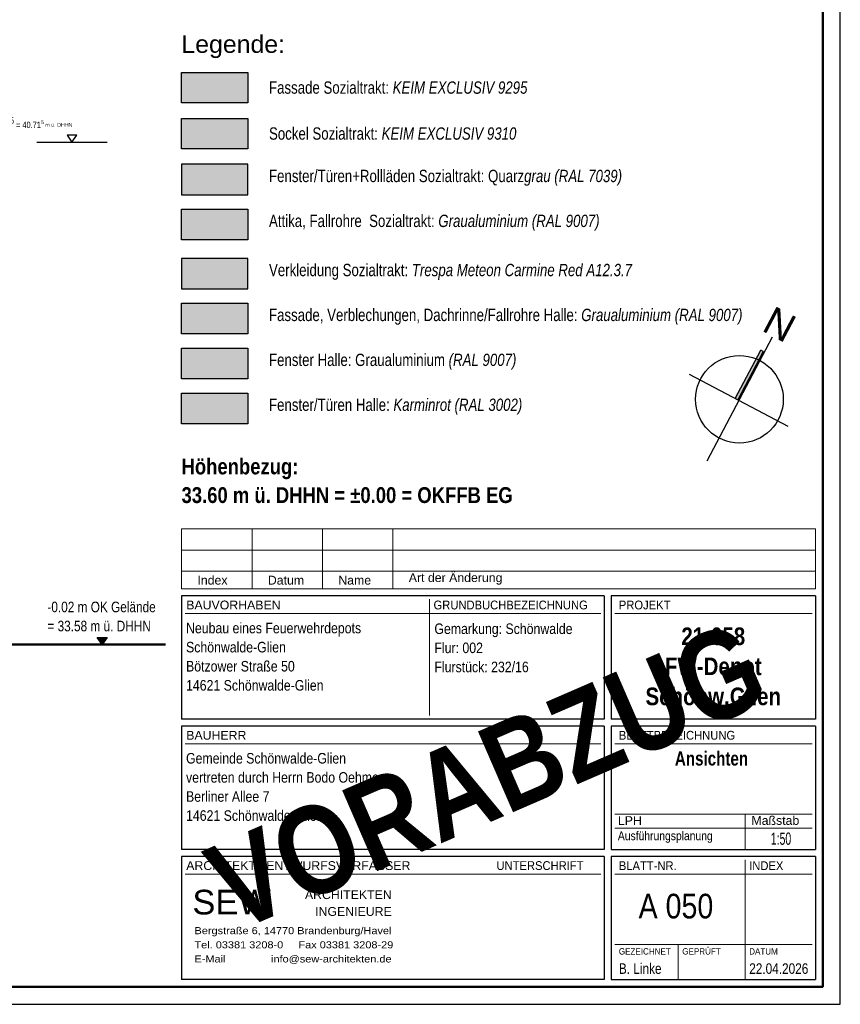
# Model space of a CAD drawing. Header units: metres. Extents: x 1169 to 1496, y -112 to 50.
# Tile 174 of 256: x 1385 to 1397, y -88 to -74. Entities that reach past the tile are written whole.
import ezdxf

# ---------------------------------------------------------------- set-up
doc = ezdxf.new("R2010")
doc.units = ezdxf.units.M
doc.linetypes.add('AUSGEZOGEN', pattern=[0])
for name, color, linetype, lineweight in [('XR$1$Beschriften', 4, 'AUSGEZOGEN', 13), ('XR$1$Dachhaut', 4, 'AUSGEZOGEN', 13), ('XR$1$Fenster', 3, 'AUSGEZOGEN', 18), ('XR$1$Legende', 4, 'AUSGEZOGEN', 13), ('XR$1$Muster', 4, 'AUSGEZOGEN', 13), ('XR$1$Möblierung', 4, 'AUSGEZOGEN', 13), ('XR$1$STANDARD_1', 7, 'AUSGEZOGEN', 25), ('XR$1$Text 1_100', 3, 'AUSGEZOGEN', 18), ('XR$1$Wand', 1, 'AUSGEZOGEN', 50), ('XR$2$Maßlinie 1_50', 7, 'AUSGEZOGEN', 25), ('XR$2$Text 1_100', 3, 'AUSGEZOGEN', 18), ('XR$2$Wegeflächen', 4, 'AUSGEZOGEN', 13)]:
    doc.layers.add(name, color=color, linetype=linetype, lineweight=lineweight)
doc.styles.add('ARIAL', font='arial.ttf')

# ---------------------------------------------------------------- blocks, each defined once
blk = doc.blocks.new('COMPLEXOBJECT_13')
at = {"layer": 'XR$1$Muster', "linetype": 'AUSGEZOGEN', "lineweight": 25, "transparency": 33554687}
blk.add_hatch(color=250, dxfattribs=at).paths.add_polyline_path([(1395.487, -79.032), (1395.851, -78.343), (1395.814, -78.324), (1395.45, -79.013)])
at = {"layer": 'XR$1$Dachhaut', "color": 250, "linetype": 'AUSGEZOGEN', "lineweight": 25, "transparency": 33554687}
for p, q in [((1395.851, -78.343), (1395.814, -78.324)), ((1395.487, -79.032), (1395.45, -79.013))]:
    blk.add_line(p, q, dxfattribs=at)
at = {"layer": 'XR$1$Text 1_100', "color": 5, "linetype": 'AUSGEZOGEN', "lineweight": 25, "transparency": 33554687}
for p, q in [((1395.976, -78.143), (1395.047, -79.902)), ((1395.45, -79.013), (1395.814, -78.324)), ((1395.851, -78.343), (1395.487, -79.032)), ((1396.204, -79.411), (1394.801, -78.67))]:
    blk.add_line(p, q, dxfattribs=at)
blk.add_circle((1395.512, -79.023), 0.622, dxfattribs=at)
at = {"layer": 'XR$1$Beschriften', "color": 52, "linetype": 'AUSGEZOGEN', "lineweight": 13, "transparency": 33554687, "insert": (1395.812, -78.042), "char_height": 0.4, "width": 0.60543, "attachment_point": 7, "rotation": 332.1639, "style": 'ARIAL'}
blk.add_mtext('\\W0.99;N', dxfattribs=at)
blk = doc.blocks.new('NSY145')
at = {"color": 0, "linetype": 'ByBlock', "lineweight": -2}
for p, q in [((-0.035, 0.05), (0, 0.05)), ((0, 0), (-0.035, 0.05)), ((0.0302, 0.0475), (-0.0302, 0.0475)), ((-0.0302, 0.0475), (0, 0.0044)), ((-0.0254, 0.045), (0, 0.045)), ((0, 0.0087), (-0.0254, 0.045)), ((0.0206, 0.0425), (-0.0206, 0.0425)), ((-0.0206, 0.0425), (0, 0.0131)), ((-0.0159, 0.04), (0, 0.04)), ((0, 0.0174), (-0.0159, 0.04)), ((0.011, 0.0375), (-0.011, 0.0375)), ((-0.011, 0.0375), (0, 0.0218)), ((-0.0063, 0.035), (0, 0.035)), ((0, 0.0261), (-0.0063, 0.035)), ((0.0014, 0.0325), (-0.0014, 0.0325)), ((-0.0014, 0.0325), (0, 0.0305)), ((0, 0.05), (0.035, 0.05)), ((0.035, 0.05), (0, 0)), ((0, 0.0044), (0.0302, 0.0475)), ((0, 0.045), (0.0254, 0.045)), ((0.0254, 0.045), (0, 0.0087)), ((0, 0.0131), (0.0206, 0.0425)), ((0, 0.04), (0.0159, 0.04)), ((0.0159, 0.04), (0, 0.0174)), ((0, 0.0218), (0.011, 0.0375)), ((0, 0.035), (0.0063, 0.035)), ((0.0063, 0.035), (0, 0.0261)), ((0, 0.0305), (0.0014, 0.0325))]:
    blk.add_line(p, q, dxfattribs=at)
blk = doc.blocks.new('NSY144')
at = {"color": 0, "linetype": 'ByBlock', "lineweight": -2}
for p, q in [((0.035, 0.05), (-0.035, 0.05)), ((-0.035, 0.05), (0, 0)), ((0, 0), (0.035, 0.05))]:
    blk.add_line(p, q, dxfattribs=at)

msp = doc.modelspace()

# ---------------------------------------------------------------- hatches: boundary and pattern name
at = {"layer": 'XR$1$Muster', "linetype": 'AUSGEZOGEN', "lineweight": 25, "true_color": 0xe1d7c9, "transparency": 33554687}
msp.add_hatch(color=254, dxfattribs=at).paths.add_polyline_path([(1387.5935, -74.816), (1388.5352, -74.816), (1388.5352, -74.3814), (1387.5935, -74.3814)])
at = {"layer": 'XR$1$Muster', "linetype": 'AUSGEZOGEN', "lineweight": 25, "true_color": 0xc1b7a5, "transparency": 33554687}
msp.add_hatch(color=253, dxfattribs=at).paths.add_polyline_path([(1387.5935, -75.4687), (1388.5352, -75.4687), (1388.5352, -75.0341), (1387.5935, -75.0341)])
at = {"layer": 'XR$1$Muster', "linetype": 'AUSGEZOGEN', "lineweight": 25, "true_color": 0x6b665e, "transparency": 33554687}
msp.add_hatch(color=251, dxfattribs=at).paths.add_polyline_path([(1387.5935, -75.6868), (1388.5352, -75.6868), (1388.5352, -76.1214), (1387.5935, -76.1214)], flags=16)
at = {"layer": 'XR$1$Muster', "linetype": 'AUSGEZOGEN', "lineweight": 25, "true_color": 0x878581, "transparency": 33554687}
for points in [[(1387.5935, -76.7591), (1388.5352, -76.7591), (1388.5352, -76.3245), (1387.5935, -76.3245)], [(1387.5935, -78.0945), (1388.5352, -78.0945), (1388.5352, -77.6598), (1387.5935, -77.6598)], [(1387.5935, -78.7321), (1388.5352, -78.7321), (1388.5352, -78.2975), (1387.5935, -78.2975)]]:
    msp.add_hatch(color=252, dxfattribs=at).paths.add_polyline_path(points)
at = {"layer": 'XR$1$Muster', "linetype": 'AUSGEZOGEN', "lineweight": 25, "true_color": 0x861922, "transparency": 33554687}
msp.add_hatch(color=246, dxfattribs=at).paths.add_polyline_path([(1387.5935, -77.0221), (1388.5352, -77.0221), (1388.5352, -77.4568), (1387.5935, -77.4568)], flags=16)
msp.add_hatch(color=246, dxfattribs=at).paths.add_polyline_path([(1387.5935, -79.3698), (1388.5352, -79.3698), (1388.5352, -78.9352), (1387.5935, -78.9352)])

# ---------------------------------------------------------------- linework, layer by layer
at = {"layer": 'XR$1$Legende', "color": 4, "linetype": 'AUSGEZOGEN', "lineweight": 13, "transparency": 33554687}
for p, q in [((1387.5935, -80.8631), (1396.5935, -80.8631)), ((1387.5935, -81.7131), (1387.5935, -80.8631)), ((1388.5935, -81.7131), (1388.5935, -80.8631)), ((1389.5935, -81.7131), (1389.5935, -80.8631)), ((1390.5935, -81.7131), (1390.5935, -80.8631)), ((1396.5935, -81.7131), (1396.5935, -80.8631)), ((1387.5935, -81.1631), (1396.5935, -81.1631)), ((1387.5935, -81.4631), (1396.5935, -81.4631)), ((1387.5935, -81.7131), (1396.5935, -81.7131))]:
    msp.add_line(p, q, dxfattribs=at)
at = {"layer": 'XR$1$Legende', "color": 4, "linetype": 'AUSGEZOGEN', "lineweight": 25, "transparency": 33554687}
for p, q in [((1387.5935, -81.8131), (1387.5935, -83.5631)), ((1393.5935, -81.8131), (1387.5935, -81.8131)), ((1396.5935, -81.8131), (1393.6935, -81.8131)), ((1393.5935, -83.5631), (1387.5935, -83.5631)), ((1396.5935, -83.5631), (1393.6935, -83.5631)), ((1387.5935, -83.6631), (1387.5935, -85.4131)), ((1387.5935, -85.5131), (1387.5935, -87.2631))]:
    msp.add_line(p, q, dxfattribs=at)
at = {"layer": 'XR$1$Legende', "color": 6, "linetype": 'AUSGEZOGEN', "lineweight": 25, "transparency": 33554687}
for p, q in [((1393.5935, -81.8131), (1393.5935, -83.5631)), ((1393.6935, -81.8131), (1393.6935, -83.5631)), ((1396.5935, -81.8131), (1396.5935, -83.5631)), ((1393.5935, -83.6631), (1387.5935, -83.6631)), ((1393.5935, -83.6631), (1393.5935, -85.4131)), ((1396.5935, -83.6631), (1393.6935, -83.6631)), ((1393.6935, -83.6631), (1393.6935, -85.4131)), ((1396.5935, -83.6631), (1396.5935, -85.4131)), ((1393.5935, -85.4131), (1387.5935, -85.4131)), ((1393.6935, -85.4131), (1396.5935, -85.4131)), ((1393.5935, -85.5131), (1387.5935, -85.5131)), ((1393.5935, -85.5131), (1393.5935, -87.2631)), ((1396.5935, -85.5131), (1393.6935, -85.5131)), ((1393.6935, -85.5131), (1393.6935, -87.2631)), ((1396.5935, -85.5131), (1396.5935, -87.2631)), ((1393.5935, -87.2631), (1387.5935, -87.2631)), ((1393.6935, -87.2631), (1396.5935, -87.2631))]:
    msp.add_line(p, q, dxfattribs=at)
msp.add_lwpolyline([(1337.4935, -87.6131), (1396.9435, -87.6131), (1396.9435, -52.6131), (1337.4935, -52.6131), (1337.4935, -87.6131)], close=True, dxfattribs=at)
at = {"layer": 'XR$1$Legende', "color": 1, "linetype": 'AUSGEZOGEN', "lineweight": 50, "transparency": 33554687}
msp.add_lwpolyline([(1338.4935, -87.3631), (1396.6935, -87.3631), (1396.6935, -52.8631), (1338.4935, -52.8631), (1338.4935, -87.3631)], close=True, dxfattribs=at)
at = {"layer": 'XR$1$Möblierung', "color": 4, "linetype": 'AUSGEZOGEN', "lineweight": 25, "transparency": 33554687}
for points in [[(1387.5935, -74.3814), (1388.5352, -74.3814), (1388.5352, -74.816), (1387.5935, -74.816), (1387.5935, -74.3814)], [(1387.5935, -75.0341), (1388.5352, -75.0341), (1388.5352, -75.4687), (1387.5935, -75.4687), (1387.5935, -75.0341)], [(1387.5935, -76.1214), (1388.5352, -76.1214), (1388.5352, -75.6868), (1387.5935, -75.6868), (1387.5935, -76.1214)], [(1387.5935, -76.3245), (1388.5352, -76.3245), (1388.5352, -76.7591), (1387.5935, -76.7591), (1387.5935, -76.3245)], [(1387.5935, -77.4568), (1388.5352, -77.4568), (1388.5352, -77.0221), (1387.5935, -77.0221), (1387.5935, -77.4568)], [(1387.5935, -77.6598), (1388.5352, -77.6598), (1388.5352, -78.0945), (1387.5935, -78.0945), (1387.5935, -77.6598)], [(1387.5935, -78.2975), (1388.5352, -78.2975), (1388.5352, -78.7321), (1387.5935, -78.7321), (1387.5935, -78.2975)], [(1387.5935, -78.9352), (1388.5352, -78.9352), (1388.5352, -79.3698), (1387.5935, -79.3698), (1387.5935, -78.9352)]]:
    msp.add_lwpolyline(points, close=True, dxfattribs=at)
at = {"layer": 'XR$1$Wand', "color": 4, "linetype": 'AUSGEZOGEN', "lineweight": 13, "transparency": 33554687}
for p, q in [((1391.1135, -81.8631), (1391.1135, -83.5131)), ((1393.5435, -82.0631), (1387.6435, -82.0631)), ((1396.5435, -82.0631), (1393.7435, -82.0631)), ((1393.5435, -83.9131), (1387.6435, -83.9131)), ((1396.5435, -83.9131), (1393.7435, -83.9131)), ((1393.7435, -84.9131), (1396.5435, -84.9131)), ((1395.5935, -84.9131), (1395.5935, -85.4131)), ((1393.7435, -85.1131), (1396.5435, -85.1131)), ((1395.5935, -85.5631), (1395.5935, -87.2631)), ((1393.5435, -85.7631), (1387.6435, -85.7631)), ((1396.5435, -85.7631), (1393.7435, -85.7631)), ((1396.5435, -86.7631), (1393.7435, -86.7631)), ((1394.6435, -86.7631), (1394.6435, -87.2631))]:
    msp.add_line(p, q, dxfattribs=at)
at = {"layer": 'XR$2$Maßlinie 1_50', "color": 7, "linetype": 'AUSGEZOGEN', "lineweight": 25, "transparency": 33554687}
msp.add_line((1385.5381, -75.3712), (1386.5381, -75.3712), dxfattribs=at)
at = {"layer": 'XR$2$Wegeflächen', "color": 1, "linetype": 'AUSGEZOGEN', "lineweight": 50, "transparency": 33554687}
msp.add_line((1387.3634, -82.5051), (1362.3467, -82.5051), dxfattribs=at)

# ---------------------------------------------------------------- block references
at = {"layer": 'XR$1$Text 1_100', "color": 5, "linetype": 'AUSGEZOGEN', "lineweight": 25, "transparency": 33554687}
msp.add_blockref('COMPLEXOBJECT_13', (0, 0), dxfattribs=at)
at = {"layer": 'XR$2$Maßlinie 1_50', "color": 7, "linetype": 'AUSGEZOGEN', "lineweight": 25, "transparency": 33554687, "xscale": 1.999999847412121, "yscale": 1.999999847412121, "zscale": 1.999999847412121}
for name, p in [('NSY144', (1386.0381, -75.3712)), ('NSY145', (1386.4673, -82.5052))]:
    msp.add_blockref(name, p, dxfattribs=at)

# ---------------------------------------------------------------- texts
at = {"layer": 'XR$1$Fenster', "color": 5, "linetype": 'AUSGEZOGEN', "lineweight": 35, "transparency": 33554687, "insert": (1388.3268, -74.0171), "char_height": 0.25, "width": 1.592345, "attachment_point": 5, "style": 'ARIAL'}
msp.add_mtext('\\W1.01;Legende:', dxfattribs=at)
at = {"layer": 'XR$1$Legende', "color": 3, "linetype": 'AUSGEZOGEN', "lineweight": 25, "transparency": 33554687, "insert": (1387.5935, -79.864), "char_height": 0.225, "width": 4.877883, "attachment_point": 1, "line_spacing_factor": 1.084337, "style": 'ARIAL'}
msp.add_mtext('\\A1;{\\fArial|i0|b1;\\H0.225000;\\W0.833333;\\C3;Höhenbezug:}\\P{\\fArial|i0|b1;\\H0.225000;\\W0.833333;\\C3;33.60 m ü. DHHN = ±0.00 = OKFFB EG }\\P', dxfattribs=at)
at = {"layer": 'XR$1$Legende', "color": 3, "linetype": 'AUSGEZOGEN', "lineweight": 18, "transparency": 33554687, "char_height": 0.125, "attachment_point": 7, "style": 'ARIAL'}
for s, insert, width in [('\\W1.00;Art der Änderung', (1390.8186, -81.6554), 1.398148), ('\\W1.00;Index', (1387.8186, -81.6554), 0.491746), ('\\W1.00;Datum', (1388.8186, -81.6554), 0.579278), ('\\W1.00;Name', (1389.8186, -81.6554), 0.531451)]:
    msp.add_mtext(s, dxfattribs=dict(at, insert=insert, width=width))
at = {"layer": 'XR$1$Legende', "color": 4, "linetype": 'AUSGEZOGEN', "lineweight": 25, "transparency": 33554687, "style": 'ARIAL'}
for s, insert, char_height, width, attachment_point in [('\\W1.00;BAUVORHABEN', (1387.6601, -82.0078), 0.125, 1.406431, 7), ('\\W0.91;GRUNDBUCHBEZEICHNUNG', (1391.1701, -82.0078), 0.125, 2.25404, 7), ('\\W0.91;PROJEKT', (1393.8001, -82.0078), 0.125, 0.789746, 7), ('\\W1.00;BAUHERR', (1387.6601, -83.8578), 0.125, 0.921077, 7), ('\\W0.91;BLATTBEZEICHNUNG', (1393.8001, -83.8578), 0.125, 1.710349, 7), ('\\A1;{\\fArial|i0|b1;\\H0.200000;\\W0.769231;\\C4;Ansichten}\\P', (1395.1152, -84.1244), 0.2, 1.125745, 5), ('\\W1.00;LPH', (1393.787, -85.0671), 0.125, 0.404243, 7), ('\\W1.00;Maßstab', (1395.6823, -85.0671), 0.125, 0.743807, 7), ('\\W0.84;Ausführungsplanung', (1393.787, -85.3206), 0.125, 1.396171, 7), ('\\W0.61;1:50', (1395.9567, -85.3513), 0.175, 0.352192, 7), ('\\W1.00;ARCHITEKT / ENTWURFSVERFASSER', (1387.6601, -85.7078), 0.125, 3.25011, 7), ('\\W0.91;UNTERSCHRIFT', (1392.0633, -85.7078), 0.125, 1.295601, 7), ('\\W0.91;BLATT-NR.', (1393.8001, -85.7078), 0.125, 0.87883, 7), ('\\W0.91;INDEX', (1395.6501, -85.7078), 0.125, 0.543592, 7), ('\\W1.00;SEW', (1387.7473, -86.3422), 0.35, 1.288528, 7), ('\\W0.83;A 050', (1394.6106, -86.2212), 0.35, 1.215464, 5), ('\\W0.91;GEPRÜFT', (1394.7001, -86.9078), 0.09, 0.587717, 7), ('\\W0.91;GEZEICHNET', (1393.8001, -86.9078), 0.09, 0.778658, 7), ('\\W0.91;DATUM', (1395.6501, -86.9078), 0.09, 0.44868, 7), ('\\W0.80;B. Linke', (1393.8007, -87.1831), 0.15, 0.668103, 7), ('\\W0.80;22.04.2026', (1395.6507, -87.1831), 0.15, 0.904294, 7)]:
    msp.add_mtext(s, dxfattribs=dict(at, insert=insert, char_height=char_height, width=width, attachment_point=attachment_point))
for s, insert, char_height, width, attachment_point, line_spacing_factor in [('\\A1;{\\fArial|i0|b0;\\H0.150000;\\W0.833333;\\C4;Neubau eines Feuerwehrdepots}\\P{\\fArial|i0|b0;\\H0.150000;\\W0.833333;\\C4;Schönwalde-Glien}\\P{\\fArial|i0|b0;\\H0.150000;\\W0.833333;\\C4;Bötzower Straße 50}\\P{\\fArial|i0|b0;\\H0.150000;\\W0.833333;\\C4;14621 Schönwalde-Glien}\\P', (1387.6572, -82.1957), 0.15, 2.56289, 1, 1.084337), ('\\A1;{\\fArial|i0|b0;\\H0.150000;\\W0.833333;\\C4;Gemarkung: Schönwalde}\\P{\\fArial|i0|b0;\\H0.150000;\\W0.833333;\\C4;Flur: 002}\\P{\\fArial|i0|b0;\\H0.150000;\\W0.833333;\\C4;Flurstück: 232/16}\\P', (1391.1822, -82.2057), 0.15, 2.033655, 1, 1.084337), ('\\A1;{\\fArial|i0|b1;\\H0.250000;\\W0.833333;\\C4;21-058}\\P{\\fArial|i0|b1;\\H0.250000;\\W0.833333;\\C4;FW-Depot}\\P{\\fArial|i0|b1;\\H0.250000;\\W0.833333;\\C4;Schönw.Glien}\\P', (1395.1406, -82.2626), 0.25, 2.023046, 2, 1.024096), ('\\A1;{\\fArial|i0|b0;\\H0.150000;\\W0.833333;\\C4;Gemeinde Schönwalde-Glien}\\P{\\fArial|i0|b0;\\H0.150000;\\W0.833333;\\C4;vertreten durch Herrn Bodo Oehme}\\P{\\fArial|i0|b0;\\H0.150000;\\W0.833333;\\C4;Berliner Allee 7}\\P{\\fArial|i0|b0;\\H0.150000;\\W0.833333;\\C4;14621 Schönwalde-Glien}\\P', (1387.6572, -84.0449), 0.15, 2.810813, 1, 1.084337), ('\\A1;{\\fArial|i0|b0;\\H0.125000;\\W1.000000;\\C4;ARCHITEKTEN}\\P{\\fArial|i0|b0;\\H0.125000;\\W1.000000;\\C4;INGENIEURE}\\P', (1390.5768, -85.9939), 0.125, 1.298033, 3, 1.144578), ('\\A1;{\\fArial|i0|b0;\\H0.100000;\\W1.111111;\\C4;Bergstraße 6, 14770 Brandenburg/Havel}\\P{\\fArial|i0|b0;\\H0.100000;\\W1.111111;\\C4;Tel. 03381 3208-0     Fax 03381 3208-29}\\P{\\fArial|i0|b0;\\H0.100000;\\W1.111111;\\C4;E-Mail               info@sew-architekten.de }\\P', (1387.7773, -86.5173), 0.1, 3.244564, 1, 1.204819)]:
    msp.add_mtext(s, dxfattribs=dict(at, insert=insert, char_height=char_height, width=width, attachment_point=attachment_point, line_spacing_factor=line_spacing_factor))
at = {"layer": 'XR$1$STANDARD_1', "color": 1, "linetype": 'AUSGEZOGEN', "lineweight": 25, "transparency": 33554687, "char_height": 0.175, "attachment_point": 7, "style": 'ARIAL'}
for s, insert, width in [('\\A1;{\\fArial|i0|b0;\\H0.175000;\\W0.769231;\\C1;Fassade Sozialtrakt: \\fArial|i1|b0;KEIM EXCLUSIV 9295}\\P', (1388.8346, -74.6869), 3.747013), ('\\A1;{\\fArial|i0|b0;\\H0.175000;\\W0.769231;\\C1;Sockel Sozialtrakt: \\fArial|i1|b0;KEIM EXCLUSIV 9310}\\P', (1388.8346, -75.3395), 3.589766), ('\\A1;{\\fArial|i0|b0;\\H0.175000;\\W0.769231;\\C1;Fenster/Türen+Rollläden Sozialtrakt: Quarz\\fArial|i1|b0;grau (RAL 7039)}\\P', (1388.8346, -75.9922), 5.102261), ('\\A1;{\\fArial|i0|b0;\\H0.175000;\\W0.769231;\\C1;Attika, Fallrohre  Sozialtrakt: \\fArial|i1|b0;Graualuminium (RAL 9007)}\\P', (1388.8346, -76.6299), 4.779146), ('\\A1;{\\fArial|i0|b0;\\H0.175000;\\W0.769231;\\C1;Verkleidung Sozialtrakt: \\fArial|i1|b0;Trespa Meteon Carmine Red A12.3.7}\\P', (1388.8346, -77.3276), 5.243466), ('\\A1;{\\fArial|i0|b0;\\H0.175000;\\W0.769231;\\C1;Fassade, Verblechungen, Dachrinne/Fallrohre Halle: \\fArial|i1|b0;Graualuminium (RAL 9007)}\\P', (1388.8346, -77.9653), 6.82541), ('\\A1;{\\fArial|i0|b0;\\H0.175000;\\W0.769231;\\C1;Fenster Halle: Graualuminium\\fArial|i1|b0; (RAL 9007)}\\P', (1388.8346, -78.603), 3.59683), ('\\A1;{\\fArial|i0|b0;\\H0.175000;\\W0.769231;\\C1;Fenster/Türen Halle: \\fArial|i1|b0;Karminrot (RAL 3002)}\\P', (1388.8346, -79.2407), 3.677538)]:
    msp.add_mtext(s, dxfattribs=dict(at, insert=insert, width=width))
at = {"layer": 'XR$1$Text 1_100', "color": 35, "linetype": 'AUSGEZOGEN', "lineweight": 13, "transparency": 33554687, "insert": (1388.3596, -86.614), "char_height": 1.25, "width": 8.882654, "attachment_point": 7, "rotation": 23.45, "style": 'ARIAL'}
msp.add_mtext('\\A1;{\\fArial|i0|b1;\\H1.250000;\\W0.833333;\\C35;VORABZUG}\\P', dxfattribs=at)
at = {"layer": 'XR$2$Text 1_100', "color": 7, "linetype": 'AUSGEZOGEN', "lineweight": 25, "transparency": 33554687, "insert": (1384.7334, -75.2031), "char_height": 0.15, "width": 2.113318, "attachment_point": 7, "style": 'ARIAL'}
msp.add_mtext('\\A1;{\\fArial|i0|b0;\\H0.150000;\\W0.800000;\\C7;+7.11\\fArial|i0|b0;\\H0.600000x;\\S5^ ;\\fArial|i0|b0; = 40.71\\fArial|i0|b0;\\H0.600000x;\\S5^ ;\\fArial|i0|b0; m ü. DHHN}\\P', dxfattribs=at)
at = {"layer": 'XR$2$Text 1_100', "color": 3, "linetype": 'AUSGEZOGEN', "lineweight": 25, "transparency": 33554687, "insert": (1385.6896, -81.8962), "char_height": 0.15, "width": 1.602159, "attachment_point": 1, "line_spacing_factor": 1.084337, "style": 'ARIAL'}
msp.add_mtext('\\A1;{\\fArial|i0|b0;\\H0.150000;\\W0.800000;\\C3;-0.02 m OK Gelände}\\P{\\fArial|i0|b0;\\H0.150000;\\W0.800000;\\C3;= 33.58 m ü. DHHN}\\P', dxfattribs=at)

doc.saveas('drawing.dxf')
